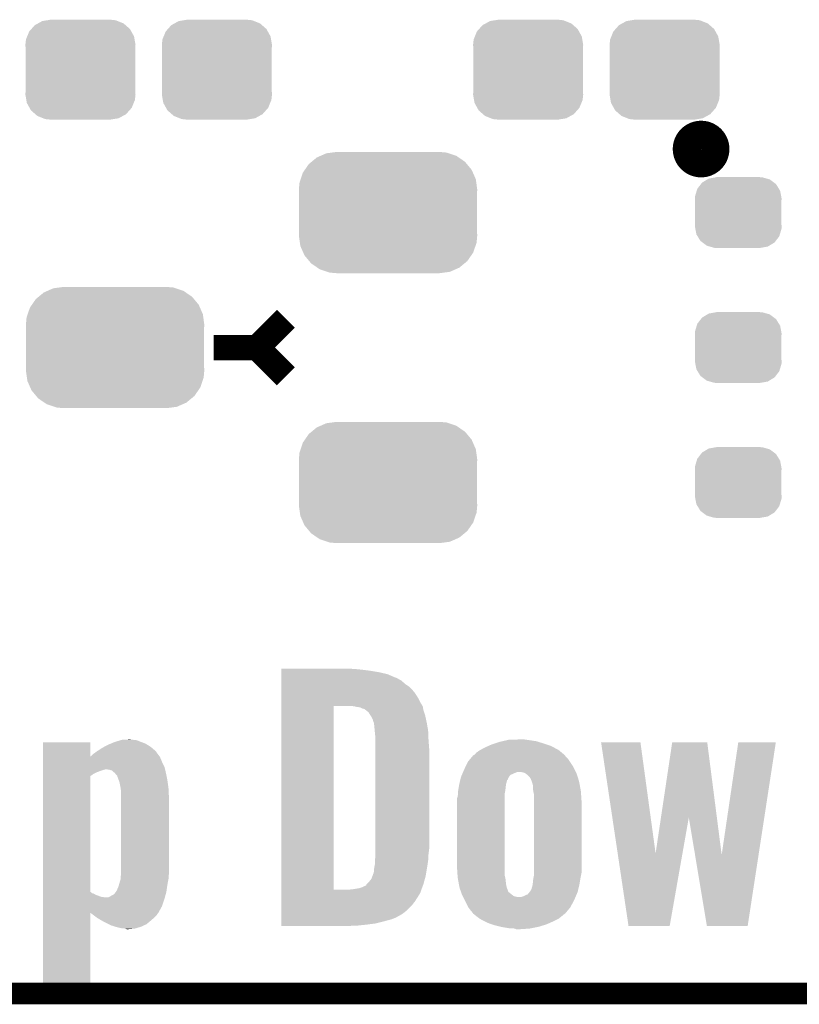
# Model space of a CAD drawing. Extents: x -0.05 to 0.95, y -0.15 to 1.54.
# Tile 3 of 35: x 0.2 to 0.42, y -0.15 to 0.12. Entities that reach past the tile are written whole.
import ezdxf

# ---------------------------------------------------------------- set-up
doc = ezdxf.new("R2010")
doc.units = 0
doc.layers.get('0').update_dxf_attribs({"linetype": 'CONTINUOUS'})
for name, color, linetype in [('STEP_DOWN_13_CLICK_V101_GKO', 5, 'CONTINUOUS'), ('STEP_DOWN_13_CLICK_V101_GTO', 14, 'CONTINUOUS'), ('STEP_DOWN_13_CLICK_V101_GTS', 12, 'CONTINUOUS')]:
    doc.layers.add(name, color=color, linetype=linetype)

# ---------------------------------------------------------------- blocks, each defined once
blk = doc.blocks.new('CUSTOM_75')
for points in [[(-0.01057, 0.01347), (-0.0092, 0.01369), (0.01032, 0.01347), (0.00976, 0.01369)], [(-0.0092, 0.01369), (-0.00825, 0.01385), (0.00976, 0.01369), (0.00825, 0.01385)], [(-0.01419, 0.01059), (-0.01358, 0.01127), (0.01409, 0.01059), (0.01371, 0.01127)], [(-0.01358, 0.01127), (-0.01263, 0.01234), (0.01371, 0.01127), (0.01249, 0.01234)], [(-0.01263, 0.01234), (-0.01175, 0.01282), (0.01249, 0.01234), (0.01194, 0.01282)], [(-0.01175, 0.01282), (-0.01057, 0.01347), (0.01194, 0.01282), (0.01032, 0.01347)], [(-0.01525, 0.0069), (-0.01508, 0.00841), (0.01525, 0.0069), (0.01499, 0.00841)], [(-0.01508, 0.00841), (-0.01475, 0.00922), (0.01499, 0.00841), (0.01485, 0.00922)], [(-0.01475, 0.00922), (-0.01419, 0.01059), (0.01485, 0.00922), (0.01409, 0.01059)], [(-0.0152, 0.00607), (-0.01525, 0.0069), (0.0152, 0.00607), (0.01525, 0.0069)], [(-0.0152, -0.00607), (-0.0152, 0.00607), (0.0152, -0.00607), (0.0152, 0.00607)], [(-0.01525, -0.0069), (-0.0152, -0.00607), (0.01525, -0.0069), (0.0152, -0.00607)], [(-0.01499, -0.00841), (-0.01525, -0.0069), (0.01508, -0.00841), (0.01525, -0.0069)], [(-0.01485, -0.00922), (-0.01499, -0.00841), (0.01475, -0.00922), (0.01508, -0.00841)], [(-0.01409, -0.01059), (-0.01485, -0.00922), (0.01419, -0.01059), (0.01475, -0.00922)], [(-0.01371, -0.01127), (-0.01409, -0.01059), (0.01358, -0.01127), (0.01419, -0.01059)], [(-0.01249, -0.01234), (-0.01371, -0.01127), (0.01263, -0.01234), (0.01358, -0.01127)], [(-0.01194, -0.01282), (-0.01249, -0.01234), (0.01175, -0.01282), (0.01263, -0.01234)], [(-0.01032, -0.01347), (-0.01194, -0.01282), (0.01057, -0.01347), (0.01175, -0.01282)], [(-0.00976, -0.01369), (-0.01032, -0.01347), (0.0092, -0.01369), (0.01057, -0.01347)], [(-0.00825, -0.01385), (-0.00976, -0.01369), (0.00825, -0.01385), (0.0092, -0.01369)]]:
    blk.add_solid(points)
blk = doc.blocks.new('CUSTOM_77')
for points in [[(-0.01036, 0.00787), (-0.01003, 0.0083), (0.01047, 0.00787), (0.0099, 0.0083)], [(-0.01003, 0.0083), (-0.00858, 0.00917), (0.0099, 0.0083), (0.00874, 0.00917)], [(-0.00858, 0.00917), (-0.00818, 0.00942), (0.00874, 0.00917), (0.00789, 0.00942)], [(-0.00818, 0.00942), (-0.0062, 0.00977), (0.00789, 0.00942), (0.00666, 0.00977)], [(-0.0062, 0.00977), (-0.00605, 0.0098), (0.00666, 0.00977), (0.00605, 0.0098)], [(-0.00605, 0.0098), (-0.00605, 0.00985), (0.00605, 0.0098), (0.00605, 0.00985)], [(-0.01197, 0.00451), (-0.01152, 0.00603), (0.01189, 0.00451), (0.0116, 0.00603)], [(-0.01152, 0.00603), (-0.01135, 0.00659), (0.0116, 0.00603), (0.01126, 0.00659)], [(-0.01135, 0.00659), (-0.01036, 0.00787), (0.01126, 0.00659), (0.01047, 0.00787)], [(-0.012, 0.0039), (-0.01197, 0.00451), (0.012, 0.0039), (0.01189, 0.00451)], [(-0.01195, 0.00313), (-0.012, 0.0039), (0.01195, 0.00313), (0.012, 0.0039)], [(-0.01195, -0.00313), (-0.01195, 0.00313), (0.01195, -0.00313), (0.01195, 0.00313)], [(-0.012, -0.0039), (-0.01195, -0.00313), (0.012, -0.0039), (0.01195, -0.00313)], [(-0.01189, -0.00451), (-0.012, -0.0039), (0.01197, -0.00451), (0.012, -0.0039)], [(-0.0116, -0.00603), (-0.01189, -0.00451), (0.01152, -0.00603), (0.01197, -0.00451)], [(-0.01126, -0.00659), (-0.0116, -0.00603), (0.01135, -0.00659), (0.01152, -0.00603)], [(-0.01047, -0.00787), (-0.01126, -0.00659), (0.01036, -0.00787), (0.01135, -0.00659)], [(-0.0099, -0.0083), (-0.01047, -0.00787), (0.01003, -0.0083), (0.01036, -0.00787)], [(-0.00874, -0.00917), (-0.0099, -0.0083), (0.00858, -0.00917), (0.01003, -0.0083)], [(-0.00789, -0.00942), (-0.00874, -0.00917), (0.00818, -0.00942), (0.00858, -0.00917)], [(-0.00666, -0.00977), (-0.00789, -0.00942), (0.0062, -0.00977), (0.00818, -0.00942)], [(-0.00605, -0.0098), (-0.00666, -0.00977), (0.00605, -0.0098), (0.0062, -0.00977)], [(-0.00605, -0.00985), (-0.00605, -0.0098), (0.00605, -0.00985), (0.00605, -0.0098)]]:
    blk.add_solid(points)
blk = doc.blocks.new('CUSTOM_78')
for points in [[(-0.0187, 0.01572), (-0.0171, 0.01642), (0.01892, 0.01572), (0.01682, 0.01642)], [(-0.0171, 0.01642), (-0.01554, 0.01663), (0.01682, 0.01642), (0.01619, 0.01663)], [(-0.01554, 0.01663), (-0.01425, 0.0168), (0.01619, 0.01663), (0.01425, 0.0168)], [(-0.02196, 0.01343), (-0.02116, 0.01409), (0.02185, 0.01343), (0.0213, 0.01409)], [(-0.02116, 0.01409), (-0.01974, 0.01526), (0.0213, 0.01409), (0.01958, 0.01526)], [(-0.01974, 0.01526), (-0.0187, 0.01572), (0.01958, 0.01526), (0.01892, 0.01572)], [(-0.02421, 0.00925), (-0.02359, 0.01107), (0.0243, 0.00925), (0.0235, 0.01107)], [(-0.02359, 0.01107), (-0.02303, 0.01188), (0.0235, 0.01107), (0.02314, 0.01188)], [(-0.02303, 0.01188), (-0.02196, 0.01343), (0.02314, 0.01188), (0.02185, 0.01343)], [(-0.0247, 0.0064), (-0.02452, 0.00834), (0.0247, 0.0064), (0.02443, 0.00834)], [(-0.02452, 0.00834), (-0.02421, 0.00925), (0.02443, 0.00834), (0.0243, 0.00925)], [(-0.02465, 0.00538), (-0.0247, 0.0064), (0.02465, 0.00538), (0.0247, 0.0064)], [(-0.02465, -0.00538), (-0.02465, 0.00538), (0.02465, -0.00538), (0.02465, 0.00538)], [(-0.0247, -0.0064), (-0.02465, -0.00538), (0.0247, -0.0064), (0.02465, -0.00538)], [(-0.02443, -0.00834), (-0.0247, -0.0064), (0.02452, -0.00834), (0.0247, -0.0064)], [(-0.0243, -0.00925), (-0.02443, -0.00834), (0.02421, -0.00925), (0.02452, -0.00834)], [(-0.0235, -0.01107), (-0.0243, -0.00925), (0.02359, -0.01107), (0.02421, -0.00925)], [(-0.02314, -0.01188), (-0.0235, -0.01107), (0.02303, -0.01188), (0.02359, -0.01107)], [(-0.02185, -0.01343), (-0.02314, -0.01188), (0.02196, -0.01343), (0.02303, -0.01188)], [(-0.0213, -0.01409), (-0.02185, -0.01343), (0.02116, -0.01409), (0.02196, -0.01343)], [(-0.01958, -0.01526), (-0.0213, -0.01409), (0.01974, -0.01526), (0.02116, -0.01409)], [(-0.01892, -0.01572), (-0.01958, -0.01526), (0.0187, -0.01572), (0.01974, -0.01526)], [(-0.01682, -0.01642), (-0.01892, -0.01572), (0.0171, -0.01642), (0.0187, -0.01572)], [(-0.01619, -0.01663), (-0.01682, -0.01642), (0.01554, -0.01663), (0.0171, -0.01642)], [(-0.01425, -0.0168), (-0.01619, -0.01663), (0.01425, -0.0168), (0.01554, -0.01663)]]:
    blk.add_solid(points)

msp = doc.modelspace()

# ---------------------------------------------------------------- linework, layer by layer
at = {"layer": 'STEP_DOWN_13_CLICK_V101_GKO', "const_width": 0.006}
msp.add_lwpolyline([(-0.05, -0.15), (0.85, -0.15)], dxfattribs=at)
at = {"layer": 'STEP_DOWN_13_CLICK_V101_GTO', "const_width": 0.0079}
msp.add_lwpolyline([(0.3841, 0.084, 1), (0.3919, 0.084, 1)], format="xyb", close=True, dxfattribs=at)
at = {"layer": 'STEP_DOWN_13_CLICK_V101_GTO', "const_width": 0.007}
for points in [[(0.265, 0.029), (0.273, 0.037)], [(0.253, 0.029), (0.265, 0.029)], [(0.265, 0.029), (0.273, 0.021)]]:
    msp.add_lwpolyline(points, dxfattribs=at)
at = {"layer": 'STEP_DOWN_13_CLICK_V101_GTO'}
for points in [[(0.2717, -0.0601), (0.2717, -0.06), (0.2923, -0.0601), (0.2907, -0.06)], [(0.2717, -0.0603), (0.2717, -0.0601), (0.2943, -0.0603), (0.2923, -0.0601)], [(0.2717, -0.0606), (0.2717, -0.0603), (0.2966, -0.0606), (0.2943, -0.0603)], [(0.2717, -0.061), (0.2717, -0.0606), (0.2989, -0.061), (0.2966, -0.0606)], [(0.2717, -0.0615), (0.2717, -0.061), (0.3011, -0.0615), (0.2989, -0.061)], [(0.2717, -0.0624), (0.2717, -0.0615), (0.3032, -0.0624), (0.3011, -0.0615)], [(0.2717, -0.0625), (0.2717, -0.0624), (0.3035, -0.0625), (0.3032, -0.0624)], [(0.2717, -0.0628), (0.2717, -0.0625), (0.3041, -0.0628), (0.3035, -0.0625)], [(0.2717, -0.0633), (0.2717, -0.0628), (0.305, -0.0633), (0.3041, -0.0628)], [(0.2717, -0.0642), (0.2717, -0.0633), (0.306, -0.0642), (0.305, -0.0633)], [(0.2717, -0.0651), (0.2717, -0.0642), (0.3073, -0.0651), (0.306, -0.0642)], [(0.2717, -0.0664), (0.2717, -0.0651), (0.3085, -0.0664), (0.3073, -0.0651)], [(0.2717, -0.0679), (0.2717, -0.0664), (0.3095, -0.0679), (0.3085, -0.0664)], [(0.2717, -0.0696), (0.2717, -0.0679), (0.3104, -0.0696), (0.3095, -0.0679)], [(0.2717, -0.0699), (0.2717, -0.0696), (0.3106, -0.0699), (0.3104, -0.0696)], [(0.2717, -0.0703), (0.2717, -0.0699), (0.31084, -0.0703), (0.3106, -0.0699)], [(0.2717, -0.1212), (0.2717, -0.0703), (0.2862, -0.1212), (0.2862, -0.0703)], [(0.2918, -0.0704), (0.2906, -0.0703), (0.3109, -0.0704), (0.31084, -0.0703)], [(0.2927, -0.0706), (0.2918, -0.0704), (0.31094, -0.0706), (0.3109, -0.0704)], [(0.2935, -0.0707), (0.2927, -0.0706), (0.31095, -0.0707), (0.31094, -0.0706)], [(0.2941, -0.071), (0.2935, -0.0707), (0.31101, -0.071), (0.31095, -0.0707)], [(0.2945, -0.0711), (0.2941, -0.071), (0.31103, -0.0711), (0.31101, -0.071)], [(0.2946, -0.0712), (0.2945, -0.0711), (0.31105, -0.0712), (0.31103, -0.0711)], [(0.29517, -0.0715), (0.2948, -0.0712), (0.3111, -0.0715), (0.31105, -0.0712)], [(0.2959, -0.0721), (0.29517, -0.0715), (0.3113, -0.0721), (0.3111, -0.0715)], [(0.29647, -0.073), (0.2959, -0.0721), (0.3116, -0.073), (0.3113, -0.0721)], [(0.2966, -0.0732), (0.29647, -0.073), (0.31164, -0.0732), (0.3116, -0.073)], [(0.2971, -0.0742), (0.2966, -0.0732), (0.31185, -0.0742), (0.31164, -0.0732)], [(0.2971, -0.0743), (0.2971, -0.0742), (0.31187, -0.0743), (0.31185, -0.0742)], [(0.29733, -0.0749), (0.2971, -0.0743), (0.312, -0.0749), (0.31187, -0.0743)], [(0.2974, -0.0751), (0.29733, -0.0749), (0.31204, -0.0751), (0.312, -0.0749)], [(0.2975, -0.0761), (0.2974, -0.0751), (0.31222, -0.0761), (0.31204, -0.0751)], [(0.2976, -0.0771), (0.2975, -0.0761), (0.3124, -0.0771), (0.31222, -0.0761)], [(0.2977, -0.0782), (0.2976, -0.0771), (0.31244, -0.0782), (0.3124, -0.0771)], [(0.2978, -0.079), (0.2977, -0.0782), (0.31248, -0.079), (0.31244, -0.0782)], [(0.2978, -0.0796), (0.2978, -0.079), (0.3125, -0.0796), (0.31248, -0.079)], [(0.2057, -0.0843), (0.2057, -0.0804), (0.2188, -0.0843), (0.2188, -0.0804)], [(0.2057, -0.0804), (0.2057, -0.0804), (0.2188, -0.0804), (0.2057, -0.0804)], [(0.2222, -0.0819), (0.22257, -0.0817), (0.23584, -0.0819), (0.2356, -0.0817)], [(0.22257, -0.0817), (0.2237, -0.0811), (0.2356, -0.0817), (0.23467, -0.0811)], [(0.2237, -0.0811), (0.22441, -0.0808), (0.23467, -0.0811), (0.2342, -0.0808)], [(0.22441, -0.0808), (0.2256, -0.0803), (0.2342, -0.0808), (0.2329, -0.0803)], [(0.2256, -0.0803), (0.22727, -0.0798), (0.2329, -0.0803), (0.2316, -0.0798)], [(0.22727, -0.0798), (0.2276, -0.0797), (0.2316, -0.0798), (0.2306, -0.0797)], [(0.2276, -0.0797), (0.2297, -0.0796), (0.2306, -0.0797), (0.2299, -0.0796)], [(0.2978, -0.0823), (0.2978, -0.0796), (0.3127, -0.0823), (0.3125, -0.0796)], [(0.32689, -0.0825), (0.3282, -0.0818), (0.3485, -0.0825), (0.34716, -0.0818)], [(0.3282, -0.0818), (0.3291, -0.0814), (0.34716, -0.0818), (0.3464, -0.0814)], [(0.3291, -0.0814), (0.33, -0.081), (0.3464, -0.0814), (0.3452, -0.081)], [(0.33, -0.081), (0.3309, -0.0807), (0.3452, -0.081), (0.3443, -0.0807)], [(0.3309, -0.0807), (0.3321, -0.0803), (0.3443, -0.0807), (0.34303, -0.0803)], [(0.3321, -0.0803), (0.33297, -0.0801), (0.34303, -0.0803), (0.3424, -0.0801)], [(0.33297, -0.0801), (0.33427, -0.0798), (0.3424, -0.0801), (0.3404, -0.0798)], [(0.33427, -0.0798), (0.3347, -0.0797), (0.3404, -0.0798), (0.3397, -0.0797)], [(0.3347, -0.0797), (0.3377, -0.0796), (0.3397, -0.0797), (0.339, -0.0796)], [(0.3649, -0.11119), (0.3603, -0.0804), (0.3754, -0.11119), (0.3712, -0.0804)], [(0.3603, -0.0804), (0.3603, -0.0804), (0.3712, -0.0804), (0.3603, -0.0804)], [(0.37689, -0.10121), (0.38, -0.0804), (0.39237, -0.10121), (0.3897, -0.0804)], [(0.38, -0.0804), (0.38, -0.0804), (0.3897, -0.0804), (0.38, -0.0804)], [(0.3937, -0.11159), (0.3983, -0.0804), (0.40392, -0.11159), (0.4087, -0.0804)], [(0.3983, -0.0804), (0.3983, -0.0804), (0.4087, -0.0804), (0.3983, -0.0804)], [(0.2057, -0.0844), (0.2057, -0.0843), (0.2381, -0.0844), (0.238, -0.0843)], [(0.2057, -0.0851), (0.2057, -0.0844), (0.2384, -0.0851), (0.2381, -0.0844)], [(0.2188, -0.0843), (0.2191, -0.0842), (0.238, -0.0843), (0.23793, -0.0842)], [(0.2191, -0.0842), (0.2197, -0.0836), (0.23793, -0.0842), (0.23749, -0.0836)], [(0.2197, -0.0836), (0.2208, -0.0828), (0.23749, -0.0836), (0.2369, -0.0828)], [(0.2208, -0.0828), (0.2222, -0.0819), (0.2369, -0.0828), (0.23584, -0.0819)], [(0.2978, -0.1098), (0.2978, -0.0823), (0.3127, -0.1098), (0.3127, -0.0823)], [(0.32423, -0.0848), (0.32473, -0.0842), (0.351, -0.0848), (0.3504, -0.0842)], [(0.32473, -0.0842), (0.3249, -0.084), (0.3504, -0.0842), (0.3503, -0.084)], [(0.3249, -0.084), (0.3252, -0.0839), (0.3503, -0.084), (0.35018, -0.0839)], [(0.3252, -0.0839), (0.3257, -0.0833), (0.35018, -0.0839), (0.34946, -0.0833)], [(0.3257, -0.0833), (0.3267, -0.0826), (0.34946, -0.0833), (0.34862, -0.0826)], [(0.3267, -0.0826), (0.32689, -0.0825), (0.34862, -0.0826), (0.3485, -0.0825)], [(0.2057, -0.0861), (0.2057, -0.0851), (0.2388, -0.0861), (0.2384, -0.0851)], [(0.2057, -0.0873), (0.2057, -0.0861), (0.2394, -0.0873), (0.2388, -0.0861)], [(0.2057, -0.0879), (0.2057, -0.0873), (0.23954, -0.0879), (0.2394, -0.0873)], [(0.3224, -0.0879), (0.32273, -0.0872), (0.35295, -0.0879), (0.3526, -0.0872)], [(0.32273, -0.0872), (0.3234, -0.0858), (0.3526, -0.0872), (0.3517, -0.0858)], [(0.3234, -0.0858), (0.32423, -0.0848), (0.3517, -0.0858), (0.351, -0.0848)], [(0.2057, -0.088), (0.2057, -0.0879), (0.2226, -0.088), (0.223, -0.0879)], [(0.2057, -0.0882), (0.2057, -0.088), (0.222, -0.0882), (0.2226, -0.088)], [(0.2057, -0.0887), (0.2057, -0.0882), (0.2206, -0.0887), (0.222, -0.0882)], [(0.2057, -0.0891), (0.2057, -0.0887), (0.2198, -0.0891), (0.2206, -0.0887)], [(0.2057, -0.0898), (0.2057, -0.0891), (0.2188, -0.0898), (0.2198, -0.0891)], [(0.2057, -0.1219), (0.2057, -0.0898), (0.2188, -0.1219), (0.2188, -0.0898)], [(0.2241, -0.088), (0.2234, -0.0879), (0.23956, -0.088), (0.23954, -0.0879)], [(0.2248, -0.0882), (0.2241, -0.088), (0.23961, -0.0882), (0.23956, -0.088)], [(0.2256, -0.0889), (0.2248, -0.0882), (0.23978, -0.0889), (0.23961, -0.0882)], [(0.22569, -0.089), (0.2256, -0.0889), (0.2398, -0.089), (0.23978, -0.0889)], [(0.2262, -0.0896), (0.22569, -0.089), (0.23992, -0.0896), (0.2398, -0.089)], [(0.2263, -0.0897), (0.2262, -0.0896), (0.23994, -0.0897), (0.23992, -0.0896)], [(0.2263, -0.0898), (0.2263, -0.0897), (0.23996, -0.0898), (0.23994, -0.0897)], [(0.22675, -0.091), (0.2263, -0.0898), (0.2402, -0.091), (0.23996, -0.0898)], [(0.32138, -0.0905), (0.3215, -0.09), (0.3345, -0.0905), (0.33479, -0.09)], [(0.3215, -0.09), (0.32159, -0.0898), (0.33479, -0.09), (0.3349, -0.0898)], [(0.32159, -0.0898), (0.32176, -0.0894), (0.3349, -0.0898), (0.3353, -0.0894)], [(0.32176, -0.0894), (0.32197, -0.0889), (0.3353, -0.0894), (0.3364, -0.0889)], [(0.32197, -0.0889), (0.3221, -0.0886), (0.3364, -0.0889), (0.3372, -0.0886)], [(0.3221, -0.0886), (0.3224, -0.0879), (0.3533, -0.0886), (0.35295, -0.0879)], [(0.3385, -0.0887), (0.3377, -0.0886), (0.35335, -0.0887), (0.3533, -0.0886)], [(0.3392, -0.0889), (0.3385, -0.0887), (0.35345, -0.0889), (0.35335, -0.0887)], [(0.33933, -0.089), (0.3392, -0.0889), (0.3535, -0.089), (0.35345, -0.0889)], [(0.3401, -0.0896), (0.33933, -0.089), (0.35369, -0.0896), (0.3535, -0.089)], [(0.3407, -0.0903), (0.3401, -0.0896), (0.35391, -0.0903), (0.35369, -0.0896)], [(0.2269, -0.0914), (0.22675, -0.091), (0.24025, -0.0914), (0.2402, -0.091)], [(0.2272, -0.0929), (0.2269, -0.0914), (0.24046, -0.0929), (0.24025, -0.0914)], [(0.32075, -0.0936), (0.32092, -0.0926), (0.3338, -0.0936), (0.3339, -0.0926)], [(0.32092, -0.0926), (0.321, -0.0921), (0.3339, -0.0926), (0.33397, -0.0921)], [(0.321, -0.0921), (0.32105, -0.0919), (0.33397, -0.0921), (0.334, -0.0919)], [(0.32105, -0.0919), (0.32121, -0.0912), (0.334, -0.0919), (0.3342, -0.0912)], [(0.32121, -0.0912), (0.32131, -0.0908), (0.3342, -0.0912), (0.3343, -0.0908)], [(0.32131, -0.0908), (0.32133, -0.0907), (0.3343, -0.0908), (0.3345, -0.0907)], [(0.32133, -0.0907), (0.32138, -0.0905), (0.3345, -0.0907), (0.3345, -0.0905)], [(0.3408, -0.0904), (0.3407, -0.0903), (0.35395, -0.0904), (0.35391, -0.0903)], [(0.3408, -0.0905), (0.3408, -0.0904), (0.35398, -0.0905), (0.35395, -0.0904)], [(0.3411, -0.0912), (0.3408, -0.0905), (0.3542, -0.0912), (0.35398, -0.0905)], [(0.3414, -0.0922), (0.3411, -0.0912), (0.35439, -0.0922), (0.3542, -0.0912)], [(0.3415, -0.0939), (0.3414, -0.0922), (0.3547, -0.0939), (0.35439, -0.0922)], [(0.22724, -0.0932), (0.2272, -0.0929), (0.2405, -0.0932), (0.24046, -0.0929)], [(0.2273, -0.0936), (0.22724, -0.0932), (0.24052, -0.0936), (0.2405, -0.0932)], [(0.2273, -0.0955), (0.2273, -0.0936), (0.2406, -0.0955), (0.24052, -0.0936)], [(0.3204, -0.0959), (0.3206, -0.0954), (0.3336, -0.0959), (0.3336, -0.0954)], [(0.3206, -0.0954), (0.32065, -0.0947), (0.3336, -0.0954), (0.3336, -0.0947)], [(0.32065, -0.0947), (0.3207, -0.0939), (0.3336, -0.0947), (0.33375, -0.0939)], [(0.3207, -0.0939), (0.32075, -0.0936), (0.33375, -0.0939), (0.3338, -0.0936)], [(0.3417, -0.0947), (0.3415, -0.0939), (0.35476, -0.0947), (0.3547, -0.0939)], [(0.3417, -0.0968), (0.3417, -0.0947), (0.3549, -0.0968), (0.35476, -0.0947)], [(0.2273, -0.1168), (0.2273, -0.0955), (0.2406, -0.1168), (0.2406, -0.0955)], [(0.3204, -0.1151), (0.3204, -0.0959), (0.3336, -0.1151), (0.3336, -0.0959)], [(0.3417, -0.1165), (0.3417, -0.0968), (0.3549, -0.1165), (0.3549, -0.0968)], [(0.3754, -0.11119), (0.37689, -0.10121), (0.38284, -0.11119), (0.3846, -0.10121)], [(0.38633, -0.11159), (0.3846, -0.10121), (0.3937, -0.11159), (0.39237, -0.10121)], [(0.2977, -0.1129), (0.2978, -0.1115), (0.31242, -0.1129), (0.31249, -0.1115)], [(0.2978, -0.1114), (0.2978, -0.1098), (0.3125, -0.1114), (0.3127, -0.1098)], [(0.2978, -0.1115), (0.2978, -0.1114), (0.31249, -0.1115), (0.3125, -0.1114)], [(0.3679, -0.1313), (0.3649, -0.11119), (0.3793, -0.1313), (0.38284, -0.11119)], [(0.3896, -0.1313), (0.38633, -0.11159), (0.4009, -0.1313), (0.40392, -0.11159)], [(0.2975, -0.115), (0.2977, -0.114), (0.31213, -0.115), (0.31228, -0.114)], [(0.2977, -0.1132), (0.2977, -0.1129), (0.3124, -0.1132), (0.31242, -0.1129)], [(0.2977, -0.114), (0.2977, -0.1132), (0.31228, -0.114), (0.3124, -0.1132)], [(0.22722, -0.1182), (0.2273, -0.1172), (0.2405, -0.1182), (0.24057, -0.1172)], [(0.2273, -0.1172), (0.2273, -0.1168), (0.24057, -0.1172), (0.2406, -0.1168)], [(0.29696, -0.1175), (0.2973, -0.1166), (0.3117, -0.1175), (0.31186, -0.1166)], [(0.2973, -0.1165), (0.2974, -0.1162), (0.31187, -0.1165), (0.31193, -0.1162)], [(0.2973, -0.1166), (0.2973, -0.1165), (0.31186, -0.1166), (0.31187, -0.1165)], [(0.2974, -0.1157), (0.29747, -0.1152), (0.31201, -0.1157), (0.3121, -0.1152)], [(0.2974, -0.1162), (0.2974, -0.1157), (0.31193, -0.1162), (0.31201, -0.1157)], [(0.29747, -0.1152), (0.2975, -0.115), (0.3121, -0.1152), (0.31213, -0.115)], [(0.32055, -0.1173), (0.3204, -0.1151), (0.3336, -0.1173), (0.3336, -0.1151)], [(0.3206, -0.118), (0.32055, -0.1173), (0.3338, -0.118), (0.3336, -0.1173)], [(0.34157, -0.118), (0.3417, -0.1173), (0.3546, -0.118), (0.35474, -0.1173)], [(0.3417, -0.1173), (0.3417, -0.1165), (0.35474, -0.1173), (0.3549, -0.1165)], [(0.2267, -0.1202), (0.2268, -0.1198), (0.24014, -0.1202), (0.2402, -0.1198)], [(0.2268, -0.1198), (0.2269, -0.1194), (0.2402, -0.1198), (0.24027, -0.1194)], [(0.2269, -0.1194), (0.2272, -0.1184), (0.24027, -0.1194), (0.24046, -0.1184)], [(0.2272, -0.1184), (0.22722, -0.1182), (0.24046, -0.1184), (0.2405, -0.1182)], [(0.2952, -0.1201), (0.2953, -0.1198), (0.31095, -0.1201), (0.31106, -0.1198)], [(0.2953, -0.1198), (0.2954, -0.1197), (0.31106, -0.1198), (0.3111, -0.1197)], [(0.2954, -0.1197), (0.296, -0.1191), (0.3111, -0.1197), (0.31126, -0.1191)], [(0.296, -0.1191), (0.2967, -0.1182), (0.31126, -0.1191), (0.31151, -0.1182)], [(0.2967, -0.1182), (0.29696, -0.1175), (0.31151, -0.1182), (0.3117, -0.1175)], [(0.32093, -0.1198), (0.3206, -0.118), (0.334, -0.1198), (0.3338, -0.118)], [(0.3211, -0.1207), (0.32093, -0.1198), (0.3342, -0.1207), (0.334, -0.1198)], [(0.3413, -0.1201), (0.34134, -0.1198), (0.35423, -0.1201), (0.3543, -0.1198)], [(0.34134, -0.1198), (0.3414, -0.1194), (0.3543, -0.1198), (0.35437, -0.1194)], [(0.3414, -0.1194), (0.3415, -0.1184), (0.35437, -0.1194), (0.35453, -0.1184)], [(0.3415, -0.1184), (0.34157, -0.118), (0.35453, -0.1184), (0.3546, -0.118)], [(0.2057, -0.1222), (0.2057, -0.1219), (0.2193, -0.1222), (0.219, -0.1219)], [(0.2057, -0.1219), (0.2057, -0.1219), (0.219, -0.1219), (0.2188, -0.1219)], [(0.2057, -0.1223), (0.2057, -0.1222), (0.2197, -0.1223), (0.2193, -0.1222)], [(0.2057, -0.1226), (0.2057, -0.1223), (0.2202, -0.1226), (0.2197, -0.1223)], [(0.2057, -0.1232), (0.2057, -0.1226), (0.2218, -0.1232), (0.2202, -0.1226)], [(0.2245, -0.123), (0.2254, -0.1225), (0.23958, -0.123), (0.23972, -0.1225)], [(0.2254, -0.1225), (0.22594, -0.1218), (0.23972, -0.1225), (0.2399, -0.1218)], [(0.22594, -0.1218), (0.2261, -0.1216), (0.2399, -0.1218), (0.23993, -0.1216)], [(0.2261, -0.1216), (0.2267, -0.1202), (0.23993, -0.1216), (0.24014, -0.1202)], [(0.2717, -0.1216), (0.2717, -0.1212), (0.3104, -0.1216), (0.31055, -0.1212)], [(0.2717, -0.1212), (0.2717, -0.1212), (0.2907, -0.1212), (0.2862, -0.1212)], [(0.2717, -0.1219), (0.2717, -0.1216), (0.3103, -0.1219), (0.3104, -0.1216)], [(0.2717, -0.1225), (0.2717, -0.1219), (0.31, -0.1225), (0.3103, -0.1219)], [(0.2717, -0.1233), (0.2717, -0.1225), (0.3095, -0.1233), (0.31, -0.1225)], [(0.2907, -0.1212), (0.2916, -0.1211), (0.31055, -0.1212), (0.31058, -0.1211)], [(0.2916, -0.1211), (0.2934, -0.1208), (0.31058, -0.1211), (0.31069, -0.1208)], [(0.2934, -0.1208), (0.2943, -0.1205), (0.31069, -0.1208), (0.31081, -0.1205)], [(0.2943, -0.1205), (0.295, -0.1201), (0.31081, -0.1205), (0.31095, -0.1201)], [(0.32138, -0.1215), (0.3211, -0.1207), (0.3345, -0.1215), (0.3342, -0.1207)], [(0.32142, -0.1216), (0.32138, -0.1215), (0.3345, -0.1216), (0.3345, -0.1215)], [(0.32149, -0.1218), (0.32142, -0.1216), (0.3346, -0.1218), (0.3345, -0.1216)], [(0.32166, -0.1223), (0.32149, -0.1218), (0.3352, -0.1223), (0.3346, -0.1218)], [(0.3218, -0.1227), (0.32166, -0.1223), (0.33571, -0.1227), (0.3352, -0.1223)], [(0.32195, -0.123), (0.3218, -0.1227), (0.3361, -0.123), (0.33571, -0.1227)], [(0.3389, -0.123), (0.34, -0.1225), (0.35333, -0.123), (0.35354, -0.1225)], [(0.34, -0.1225), (0.34048, -0.1219), (0.35354, -0.1225), (0.3538, -0.1219)], [(0.34048, -0.1219), (0.3408, -0.1215), (0.3538, -0.1219), (0.3539, -0.1215)], [(0.3408, -0.1213), (0.341, -0.1212), (0.35394, -0.1213), (0.35397, -0.1212)], [(0.3408, -0.1215), (0.3408, -0.1213), (0.3539, -0.1215), (0.35394, -0.1213)], [(0.341, -0.1212), (0.3411, -0.1207), (0.35397, -0.1212), (0.35409, -0.1207)], [(0.3411, -0.1207), (0.3413, -0.1201), (0.35409, -0.1207), (0.35423, -0.1201)], [(0.2057, -0.1233), (0.2057, -0.1232), (0.2224, -0.1233), (0.2218, -0.1232)], [(0.2057, -0.1234), (0.2057, -0.1233), (0.2233, -0.1234), (0.2224, -0.1233)], [(0.2057, -0.1237), (0.2057, -0.1234), (0.2394, -0.1237), (0.23948, -0.1234)], [(0.2057, -0.1258), (0.2057, -0.1237), (0.2387, -0.1258), (0.2394, -0.1237)], [(0.2234, -0.1234), (0.224, -0.1233), (0.23948, -0.1234), (0.23951, -0.1233)], [(0.224, -0.1233), (0.2245, -0.123), (0.23951, -0.1233), (0.23958, -0.123)], [(0.2717, -0.1244), (0.2717, -0.1233), (0.3088, -0.1244), (0.3095, -0.1233)], [(0.2717, -0.1257), (0.2717, -0.1244), (0.3078, -0.1257), (0.3088, -0.1244)], [(0.32205, -0.1232), (0.32195, -0.123), (0.3368, -0.1232), (0.3361, -0.123)], [(0.3221, -0.1233), (0.32205, -0.1232), (0.3377, -0.1233), (0.3368, -0.1232)], [(0.32245, -0.124), (0.3221, -0.1233), (0.3529, -0.124), (0.3532, -0.1233)], [(0.3235, -0.1261), (0.32245, -0.124), (0.3518, -0.1261), (0.3529, -0.124)], [(0.3381, -0.1233), (0.3389, -0.123), (0.3532, -0.1233), (0.35333, -0.123)], [(0.2057, -0.1276), (0.2057, -0.1258), (0.2377, -0.1276), (0.2387, -0.1258)], [(0.2057, -0.148), (0.2057, -0.1276), (0.2188, -0.148), (0.2188, -0.1276)], [(0.21893, -0.1277), (0.2188, -0.1276), (0.2376, -0.1277), (0.2377, -0.1276)], [(0.21973, -0.1283), (0.21893, -0.1277), (0.2372, -0.1283), (0.2376, -0.1277)], [(0.2717, -0.1269), (0.2717, -0.1257), (0.3066, -0.1269), (0.3078, -0.1257)], [(0.2717, -0.128), (0.2717, -0.1269), (0.3052, -0.128), (0.3066, -0.1269)], [(0.2717, -0.129), (0.2717, -0.128), (0.3034, -0.129), (0.3052, -0.128)], [(0.3242, -0.127), (0.3235, -0.1261), (0.35105, -0.127), (0.3518, -0.1261)], [(0.3247, -0.1276), (0.3242, -0.127), (0.35055, -0.1276), (0.35105, -0.127)], [(0.3249, -0.1279), (0.3247, -0.1276), (0.3503, -0.1279), (0.35055, -0.1276)], [(0.32503, -0.128), (0.3249, -0.1279), (0.3501, -0.128), (0.3503, -0.1279)], [(0.3258, -0.1286), (0.32503, -0.128), (0.3494, -0.1286), (0.3501, -0.128)], [(0.22067, -0.129), (0.21973, -0.1283), (0.2365, -0.129), (0.2372, -0.1283)], [(0.2208, -0.1291), (0.22067, -0.129), (0.23639, -0.1291), (0.2365, -0.129)], [(0.22201, -0.1298), (0.2208, -0.1291), (0.2356, -0.1298), (0.23639, -0.1291)], [(0.2227, -0.1302), (0.22201, -0.1298), (0.23512, -0.1302), (0.2356, -0.1298)], [(0.2239, -0.1308), (0.2227, -0.1302), (0.2344, -0.1308), (0.23512, -0.1302)], [(0.2245, -0.1311), (0.2239, -0.1308), (0.23376, -0.1311), (0.2344, -0.1308)], [(0.2717, -0.1291), (0.2717, -0.129), (0.3031, -0.1291), (0.3034, -0.129)], [(0.2717, -0.1294), (0.2717, -0.1291), (0.3024, -0.1294), (0.3031, -0.1291)], [(0.2717, -0.1297), (0.2717, -0.1294), (0.3013, -0.1297), (0.3024, -0.1294)], [(0.2717, -0.1301), (0.2717, -0.1297), (0.2998, -0.1301), (0.3013, -0.1297)], [(0.2717, -0.1306), (0.2717, -0.1301), (0.2978, -0.1306), (0.2998, -0.1301)], [(0.2717, -0.1309), (0.2717, -0.1306), (0.2955, -0.1309), (0.2978, -0.1306)], [(0.2717, -0.1312), (0.2717, -0.1309), (0.2927, -0.1312), (0.2955, -0.1309)], [(0.3267, -0.1293), (0.3258, -0.1286), (0.3485, -0.1293), (0.3494, -0.1286)], [(0.32804, -0.13), (0.3267, -0.1293), (0.3471, -0.13), (0.3485, -0.1293)], [(0.3288, -0.1304), (0.32804, -0.13), (0.3462, -0.1304), (0.3471, -0.13)], [(0.32994, -0.1308), (0.3288, -0.1304), (0.3453, -0.1308), (0.3462, -0.1304)], [(0.3308, -0.1311), (0.32994, -0.1308), (0.34436, -0.1311), (0.3453, -0.1308)], [(0.22578, -0.1315), (0.2245, -0.1311), (0.2329, -0.1315), (0.23376, -0.1311)], [(0.2261, -0.1316), (0.22578, -0.1315), (0.23256, -0.1316), (0.2329, -0.1315)], [(0.2274, -0.1319), (0.2261, -0.1316), (0.23154, -0.1319), (0.23256, -0.1316)], [(0.2284, -0.132), (0.2274, -0.1319), (0.2312, -0.132), (0.23154, -0.1319)], [(0.229, -0.1322), (0.2284, -0.132), (0.2292, -0.1322), (0.2312, -0.132)], [(0.2717, -0.1313), (0.2717, -0.1312), (0.28963, -0.1313), (0.2927, -0.1312)], [(0.2896, -0.1313), (0.2717, -0.1313), (0.2896, -0.1313), (0.28963, -0.1313)], [(0.33248, -0.1315), (0.3308, -0.1311), (0.3431, -0.1315), (0.34436, -0.1311)], [(0.3329, -0.1316), (0.33248, -0.1315), (0.3426, -0.1316), (0.3431, -0.1315)], [(0.3347, -0.1319), (0.3329, -0.1316), (0.3411, -0.1319), (0.3426, -0.1316)], [(0.3363, -0.132), (0.3347, -0.1319), (0.3406, -0.132), (0.3411, -0.1319)], [(0.3368, -0.1322), (0.3363, -0.132), (0.3377, -0.1322), (0.3406, -0.132)]]:
    msp.add_solid(points, dxfattribs=at)

# ---------------------------------------------------------------- block references
at = {"layer": 'STEP_DOWN_13_CLICK_V101_GTS'}
for name, p in [('CUSTOM_75', (0.2161, 0.106)), ('CUSTOM_75', (0.2539, 0.106)), ('CUSTOM_75', (0.3401, 0.106)), ('CUSTOM_75', (0.3779, 0.106)), ('CUSTOM_78', (0.3013, 0.0664)), ('CUSTOM_77', (0.3983, 0.0664)), ('CUSTOM_78', (0.2257, 0.029)), ('CUSTOM_77', (0.3983, 0.029)), ('CUSTOM_78', (0.3013, -0.0084)), ('CUSTOM_77', (0.3983, -0.0084))]:
    msp.add_blockref(name, p, dxfattribs=at)

doc.saveas('drawing.dxf')
